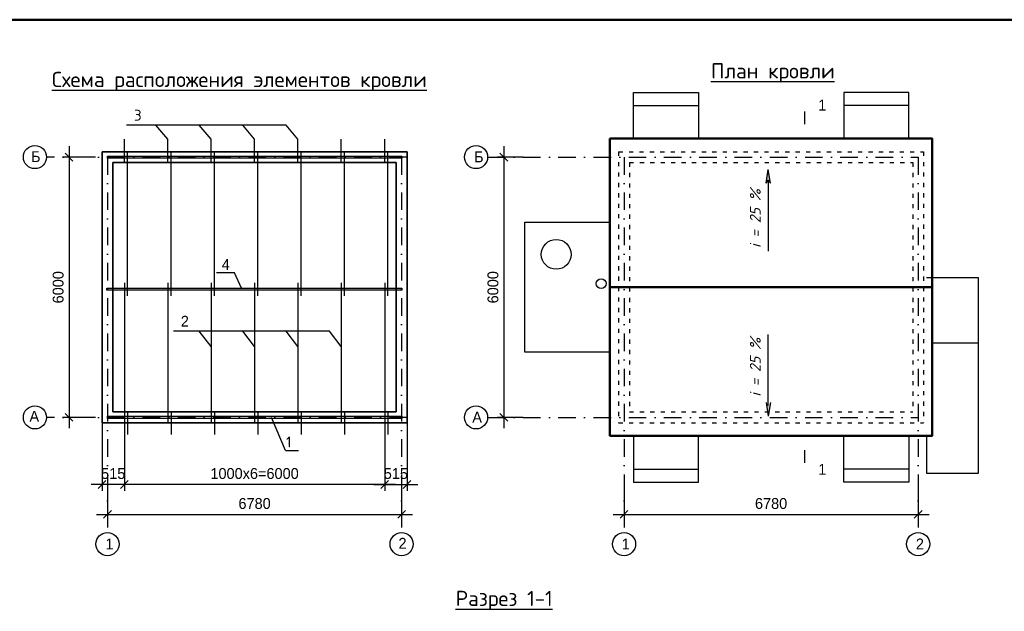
# Model space of a CAD drawing. Header units: millimetres. Extents: x 276090 to 4504742, y 101177 to 478412.
# Tile 7 of 43: x 303399 to 326095, y 146439 to 160077. Entities that reach past the tile are written whole.
import ezdxf

# ---------------------------------------------------------------- set-up
doc = ezdxf.new("R2010")
doc.units = ezdxf.units.MM
doc.header["$LTSCALE"] = 8
doc.linetypes.add('ACAD_ISO03W100', pattern=[30, 12, -18])
doc.linetypes.add('DASHDOT2', pattern=[12.7, 6.35, -3.175, 0, -3.175])
doc.styles.add('V@ler@Live', font='isocpeui.ttf', dxfattribs={"height": 250})
doc.dimstyles.new('ISO-25', dxfattribs={"dimtxt": 250, "dimasz": 250, "dimexe": 150, "dimexo": 300, "dimgap": 125, "dimtad": 1, "dimtxsty": 'Standard', "dimblk": 'OBLIQUE', "dimcen": 2.5, "dimdle": 250, "dimadec": 0, "dimazin": 0, "dimtfac": 1, "dimtmove": 0, "dimatfit": 3, "dimldrblk": 'OBLIQUE', "dimfxl": 1, "dimarcsym": 0})

# ---------------------------------------------------------------- blocks, each defined once
blk = doc.blocks.new('_Oblique')
at = {"color": 0, "linetype": 'ByBlock', "lineweight": -2}
blk.add_line((-0.5, -0.5), (0.5, 0.5), dxfattribs=at)
blk = doc.blocks.new('*D239')
at = {"color": 0, "linetype": 'ByBlock', "lineweight": -2, "ltscale": 8, "transparency": 16777216}
for p, q in [((304536, 157159), (304536, 150659)), ((305148, 156909), (304386, 156909)), ((305148, 150909), (304386, 150909))]:
    blk.add_line(p, q, dxfattribs=at)
at = {"layer": 'Defpoints', "color": 0, "linetype": 'ByBlock', "lineweight": -2, "ltscale": 8, "transparency": 16777216}
for p in [(305298, 156909), (304536, 150909), (305298, 150909)]:
    blk.add_point(p, dxfattribs=at)
at = {"color": 0, "linetype": 'ByBlock', "lineweight": -2, "ltscale": 8, "transparency": 16777216, "xscale": 180, "yscale": 180, "zscale": 180}
for p, rotation in [((304536, 156909), 90), ((304536, 150909), 270)]:
    blk.add_blockref('_Oblique', p, dxfattribs=dict(at, rotation=rotation))
at = {"color": 0, "linetype": 'ByBlock', "lineweight": -2, "ltscale": 8, "transparency": 16777216, "insert": (304286, 153909), "char_height": 250, "attachment_point": 5, "rotation": 90}
blk.add_mtext('6000', dxfattribs=at)
blk = doc.blocks.new('*D240')
at = {"color": 0, "linetype": 'ByBlock', "lineweight": -2, "ltscale": 8, "transparency": 16777216}
for p, q in [((311813, 150884), (311813, 149214)), ((312328, 150884), (312328, 149214)), ((311563, 149364), (312578, 149364))]:
    blk.add_line(p, q, dxfattribs=at)
at = {"layer": 'Defpoints', "color": 0, "linetype": 'ByBlock', "lineweight": -2, "ltscale": 8, "transparency": 16777216}
for p in [(311813, 151034), (312328, 151034), (312328, 149364)]:
    blk.add_point(p, dxfattribs=at)
at = {"color": 0, "linetype": 'ByBlock', "lineweight": -2, "ltscale": 8, "transparency": 16777216, "xscale": 180, "yscale": 180, "zscale": 180, "rotation": 180}
blk.add_blockref('_Oblique', (311813, 149364), dxfattribs=at)
at = {"color": 0, "linetype": 'ByBlock', "lineweight": -2, "ltscale": 8, "transparency": 16777216, "xscale": 180, "yscale": 180, "zscale": 180}
blk.add_blockref('_Oblique', (312328, 149364), dxfattribs=at)
at = {"color": 0, "linetype": 'ByBlock', "lineweight": -2, "ltscale": 8, "transparency": 16777216, "insert": (312070, 149614), "char_height": 250, "attachment_point": 5}
blk.add_mtext('515', dxfattribs=at)
blk = doc.blocks.new('*D241')
at = {"color": 0, "linetype": 'ByBlock', "lineweight": -2, "ltscale": 8, "transparency": 16777216}
for p, q in [((305298, 150884), (305298, 149214)), ((305813, 150884), (305813, 149214)), ((306063, 149364), (305048, 149364))]:
    blk.add_line(p, q, dxfattribs=at)
at = {"layer": 'Defpoints', "color": 0, "linetype": 'ByBlock', "lineweight": -2, "ltscale": 8, "transparency": 16777216}
for p in [(305298, 151034), (305813, 151034), (305298, 149364)]:
    blk.add_point(p, dxfattribs=at)
at = {"color": 0, "linetype": 'ByBlock', "lineweight": -2, "ltscale": 8, "transparency": 16777216, "xscale": 180, "yscale": 180, "zscale": 180, "rotation": 180}
blk.add_blockref('_Oblique', (305298, 149364), dxfattribs=at)
at = {"color": 0, "linetype": 'ByBlock', "lineweight": -2, "ltscale": 8, "transparency": 16777216, "xscale": 180, "yscale": 180, "zscale": 180}
blk.add_blockref('_Oblique', (305813, 149364), dxfattribs=at)
at = {"color": 0, "linetype": 'ByBlock', "lineweight": -2, "ltscale": 8, "transparency": 16777216, "insert": (305555, 149614), "char_height": 250, "attachment_point": 5}
blk.add_mtext('515', dxfattribs=at)
blk = doc.blocks.new('*D242')
at = {"color": 0, "linetype": 'ByBlock', "lineweight": -2, "ltscale": 8, "transparency": 16777216}
for p, q in [((311813, 150884), (311813, 149214)), ((305813, 150634), (305813, 149214)), ((312063, 149364), (305563, 149364))]:
    blk.add_line(p, q, dxfattribs=at)
at = {"layer": 'Defpoints', "color": 0, "linetype": 'ByBlock', "lineweight": -2, "ltscale": 8, "transparency": 16777216}
for p in [(311813, 151034), (305813, 150784), (305813, 149364)]:
    blk.add_point(p, dxfattribs=at)
at = {"color": 0, "linetype": 'ByBlock', "lineweight": -2, "ltscale": 8, "transparency": 16777216, "xscale": 180, "yscale": 180, "zscale": 180, "rotation": 180}
blk.add_blockref('_Oblique', (305813, 149364), dxfattribs=at)
at = {"color": 0, "linetype": 'ByBlock', "lineweight": -2, "ltscale": 8, "transparency": 16777216, "xscale": 180, "yscale": 180, "zscale": 180}
blk.add_blockref('_Oblique', (311813, 149364), dxfattribs=at)
at = {"color": 0, "linetype": 'ByBlock', "lineweight": -2, "ltscale": 8, "transparency": 16777216, "insert": (308813, 149614), "char_height": 250, "attachment_point": 5}
blk.add_mtext('1000х6=6000', dxfattribs=at)
blk = doc.blocks.new('*D243')
at = {"color": 0, "linetype": 'ByBlock', "lineweight": -2, "ltscale": 8, "transparency": 16777216}
for p, q in [((305423, 149214), (305423, 148523)), ((312203, 149214), (312203, 148523)), ((305173, 148673), (312453, 148673))]:
    blk.add_line(p, q, dxfattribs=at)
at = {"layer": 'Defpoints', "color": 0, "linetype": 'ByBlock', "lineweight": -2, "ltscale": 8, "transparency": 16777216}
for p in [(305423, 149364), (312203, 149364), (312203, 148673)]:
    blk.add_point(p, dxfattribs=at)
at = {"color": 0, "linetype": 'ByBlock', "lineweight": -2, "ltscale": 8, "transparency": 16777216, "xscale": 180, "yscale": 180, "zscale": 180, "rotation": 180}
blk.add_blockref('_Oblique', (305423, 148673), dxfattribs=at)
at = {"color": 0, "linetype": 'ByBlock', "lineweight": -2, "ltscale": 8, "transparency": 16777216, "xscale": 180, "yscale": 180, "zscale": 180}
blk.add_blockref('_Oblique', (312203, 148673), dxfattribs=at)
at = {"color": 0, "linetype": 'ByBlock', "lineweight": -2, "ltscale": 8, "transparency": 16777216, "insert": (308813, 148923), "char_height": 250, "attachment_point": 5}
blk.add_mtext('6780', dxfattribs=at)
blk = doc.blocks.new('*D244')
at = {"color": 0, "linetype": 'ByBlock', "lineweight": -2, "ltscale": 8, "transparency": 16777216}
for p, q in [((314559, 157159), (314559, 150659)), ((315005, 156909), (314409, 156909)), ((315005, 150909), (314409, 150909))]:
    blk.add_line(p, q, dxfattribs=at)
at = {"layer": 'Defpoints', "color": 0, "linetype": 'ByBlock', "lineweight": -2, "ltscale": 8, "transparency": 16777216}
for p in [(315155, 156909), (314559, 150909), (315155, 150909)]:
    blk.add_point(p, dxfattribs=at)
at = {"color": 0, "linetype": 'ByBlock', "lineweight": -2, "ltscale": 8, "transparency": 16777216, "xscale": 180, "yscale": 180, "zscale": 180}
for p, rotation in [((314559, 156909), 90), ((314559, 150909), 270)]:
    blk.add_blockref('_Oblique', p, dxfattribs=dict(at, rotation=rotation))
at = {"color": 0, "linetype": 'ByBlock', "lineweight": -2, "ltscale": 8, "transparency": 16777216, "insert": (314309, 153909), "char_height": 250, "attachment_point": 5, "rotation": 90}
blk.add_mtext('6000', dxfattribs=at)
blk = doc.blocks.new('*D245')
at = {"color": 0, "linetype": 'ByBlock', "lineweight": -2, "ltscale": 8, "transparency": 16777216}
for p, q in [((317329, 149196), (317329, 148523)), ((324109, 149196), (324109, 148523)), ((317079, 148673), (324359, 148673))]:
    blk.add_line(p, q, dxfattribs=at)
at = {"layer": 'Defpoints', "color": 0, "linetype": 'ByBlock', "lineweight": -2, "ltscale": 8, "transparency": 16777216}
for p in [(317329, 149346), (324109, 149346), (324109, 148673)]:
    blk.add_point(p, dxfattribs=at)
at = {"color": 0, "linetype": 'ByBlock', "lineweight": -2, "ltscale": 8, "transparency": 16777216, "xscale": 180, "yscale": 180, "zscale": 180, "rotation": 180}
blk.add_blockref('_Oblique', (317329, 148673), dxfattribs=at)
at = {"color": 0, "linetype": 'ByBlock', "lineweight": -2, "ltscale": 8, "transparency": 16777216, "xscale": 180, "yscale": 180, "zscale": 180}
blk.add_blockref('_Oblique', (324109, 148673), dxfattribs=at)
at = {"color": 0, "linetype": 'ByBlock', "lineweight": -2, "ltscale": 8, "transparency": 16777216, "insert": (320719, 148923), "char_height": 250, "attachment_point": 5}
blk.add_mtext('6780', dxfattribs=at)

msp = doc.modelspace()

# ---------------------------------------------------------------- hatches: boundary and pattern name
for points in [[(320655.141, 156625.288), (320605.141, 156305.288), (320655.141, 156375.288), (320705.141, 156305.288)], [(320655.141, 150936.259), (320605.141, 151256.259), (320655.141, 151186.259), (320705.141, 151256.259)]]:
    msp.add_hatch(color=256).paths.add_polyline_path(points)

# ---------------------------------------------------------------- linework, layer by layer
at = {"color": 252}
for p, q in [((317544.361, 158099.469), (319044.361, 158099.469)), ((323894.361, 158099.469), (322394.361, 158099.469)), ((324434.361, 152624.468), (325499.361, 152624.468)), ((317544.361, 149719.469), (319044.361, 149719.469)), ((323894.361, 149719.469), (322394.361, 149719.469))]:
    msp.add_line(p, q, dxfattribs=at)
for p, q in [((309539.387, 157647.786), (305859.579, 157647.786)), ((306812.504, 157319.186), (306539.387, 157647.786)), ((307812.504, 157319.186), (307539.387, 157647.786)), ((308812.504, 157319.186), (308539.387, 157647.786)), ((309812.504, 157319.186), (309539.387, 157647.786)), ((320605.141, 156305.288), (320655.141, 156625.288)), ((320705.141, 156305.288), (320655.141, 156625.288)), ((320605.141, 156305.288), (320655.141, 156375.288)), ((320655.141, 156375.288), (320655.141, 154739.382)), ((320655.141, 156375.288), (320705.141, 156305.288)), ((308346.663, 154240.199), (307937.208, 154240.199)), ((308513.498, 153889.099), (308346.663, 154240.199)), ((310539.387, 152898.459), (306945.235, 152898.459)), ((307812.504, 152547.36), (307539.387, 152898.459)), ((308812.504, 152547.36), (308539.387, 152898.459)), ((309812.504, 152547.36), (309539.387, 152898.459)), ((310812.504, 152547.36), (310539.387, 152898.459)), ((320655.141, 151186.259), (320655.141, 152822.165)), ((320605.141, 151256.259), (320655.141, 150936.259)), ((320705.141, 151256.259), (320655.141, 150936.259)), ((309525.691, 150150.056), (309204.549, 150909.099)), ((309525.691, 150150.056), (309826.416, 150150.056))]:
    msp.add_line(p, q)
at = {"lineweight": 30, "ltscale": 8}
for p, q in [((305812.504, 156784.599), (305812.504, 157319.186)), ((306812.504, 156784.599), (306812.504, 157319.186)), ((307812.504, 156784.599), (307812.504, 157319.186)), ((308812.504, 156784.599), (308812.504, 157319.186)), ((309812.504, 156784.599), (309812.504, 157319.186)), ((310812.504, 156784.599), (310812.504, 157319.186)), ((311812.504, 156784.599), (311812.504, 157319.186)), ((305887.504, 153714.099), (305887.504, 157034.599)), ((306887.504, 153714.099), (306887.504, 157034.599)), ((307887.504, 153714.099), (307887.504, 157034.599)), ((308887.504, 153714.099), (308887.504, 157034.599)), ((309887.504, 153714.099), (309887.504, 157034.599)), ((310887.504, 153714.099), (310887.504, 157034.599)), ((311887.504, 153714.099), (311887.504, 157034.599)), ((305812.504, 154014.099), (305812.504, 150784.099)), ((306812.504, 154014.099), (306812.504, 150784.099)), ((307812.504, 154014.099), (307812.504, 150784.099)), ((308812.504, 154014.099), (308812.504, 150784.099)), ((309812.504, 154014.099), (309812.504, 150784.099)), ((310812.504, 154014.099), (310812.504, 150784.099)), ((311812.504, 154014.099), (311812.504, 150784.099)), ((305887.504, 151034.099), (305887.504, 150518.686)), ((306887.504, 151034.099), (306887.504, 150518.686)), ((307887.504, 151034.099), (307887.504, 150518.686)), ((308887.504, 151034.099), (308887.504, 150518.686)), ((309887.504, 151034.099), (309887.504, 150518.686)), ((310887.504, 151034.099), (310887.504, 150518.686)), ((311887.504, 151034.099), (311887.504, 150518.686))]:
    msp.add_line(p, q, dxfattribs=at)
at = {"color": 1, "linetype": 'DASHDOT2', "lineweight": -2, "ltscale": 8}
for p, q in [((312327.504, 156909.469), (304016.022, 156909.469)), ((305422.504, 156909.469), (305422.504, 148254.102)), ((312202.504, 156909.469), (312202.504, 148254.102)), ((314185.074, 156909.469), (324109.361, 156909.469)), ((317329.361, 156909.469), (317329.361, 148254.102)), ((324109.361, 156909.469), (324109.361, 148254.102)), ((312327.504, 150909.469), (304016.022, 150909.469)), ((314185.074, 150909.469), (324109.361, 150909.469))]:
    msp.add_line(p, q, dxfattribs=at)
at = {"linetype": 'ACAD_ISO03W100'}
for p, q in [((317204.361, 157034.469), (317204.361, 150784.469)), ((317204.361, 157034.469), (324234.361, 157034.469)), ((324234.361, 157034.469), (324234.361, 150784.469)), ((317454.361, 156784.469), (317454.361, 151034.469)), ((317454.361, 156784.469), (323984.361, 156784.469)), ((323984.361, 156784.469), (323984.361, 151034.469)), ((317454.361, 151034.469), (323984.361, 151034.469)), ((317204.361, 150784.469), (324234.361, 150784.469))]:
    msp.add_line(p, q, dxfattribs=at)
at = {"linetype": 'ByBlock', "lineweight": 50, "ltscale": 8}
msp.add_line((317004.361, 153909.469), (324434.361, 153909.469), dxfattribs=at)
at = {"lineweight": 50}
msp.add_lwpolyline([(328110.446, 131376.856), (288610.446, 131376.856), (288610.446, 160076.856), (328110.446, 160076.856), (328110.446, 131376.856)], dxfattribs=at)
at = {"color": 252}
for points in [[(317544.361, 157334.469), (317544.361, 158399.469), (319044.361, 158399.469), (319044.361, 157334.469)], [(323894.361, 157334.469), (323894.361, 158399.469), (322394.361, 158399.469), (322394.361, 157334.469)], [(317004.361, 152409.645), (315039.677, 152409.645), (315039.677, 155409.645), (317004.361, 155409.645)], [(324299.361, 150484.469), (324299.361, 149624.468), (325499.361, 149624.468), (325499.361, 154124.468), (324299.361, 154124.468)], [(317544.361, 150484.469), (317544.361, 149419.469), (319044.361, 149419.469), (319044.361, 150484.469)], [(323894.361, 150484.469), (323894.361, 149419.469), (322394.361, 149419.469), (322394.361, 150484.469)]]:
    msp.add_lwpolyline(points, dxfattribs=at)
at = {"linetype": 'ByBlock', "lineweight": -2}
for points in [[(321492.135, 157661.736, 30, 30, 0), (321492.135, 157961.736, 30, 30, 0), (321492.135, 157861.736, 0, 40, 0), (321692.135, 157861.736, 0, 0, 0), (321992.135, 157861.736, 0, 0, 0)], [(321492.135, 150157.203, 30, 30, 0), (321492.135, 149857.203, 30, 30, 0), (321492.135, 149957.203, 0, 40, 0), (321692.135, 149957.203, 0, 0, 0), (321992.135, 149957.203, 0, 0, 0)]]:
    msp.add_lwpolyline(points, format="xyseb", dxfattribs=at)
at = {"linetype": 'ByBlock', "lineweight": 50, "ltscale": 8}
msp.add_lwpolyline([(317004.361, 157334.469), (324434.361, 157334.469), (324434.361, 150484.469), (317004.361, 150484.469)], close=True, dxfattribs=at)
at = {"linetype": 'ByBlock', "lineweight": 30, "ltscale": 8}
for points in [[(305422.504, 156934.099), (312206.624, 156934.099), (312206.624, 156884.099), (305422.504, 156884.099), (305422.504, 156934.099), (312206.624, 156934.099), (312206.624, 156884.099), (305422.504, 156884.099)], [(305404.19, 153889.099), (312206.624, 153889.099), (312206.624, 153839.099), (305404.19, 153839.099)], [(305404.19, 153889.099), (312206.624, 153889.099), (312206.624, 153839.099), (305404.19, 153839.099), (305404.19, 153889.099), (312206.624, 153889.099), (312206.624, 153839.099), (305404.19, 153839.099)], [(305422.504, 150934.099), (312206.624, 150934.099), (312206.624, 150884.099), (305422.504, 150884.099), (305422.504, 150934.099), (312206.624, 150934.099), (312206.624, 150884.099), (305422.504, 150884.099)]]:
    msp.add_lwpolyline(points, close=True, dxfattribs=at)
at = {"lineweight": -3}
for centre in [(303749.442, 156909.469), (313918.494, 156909.469), (303749.442, 150909.469), (313918.494, 150909.469), (305422.504, 147987.522), (312202.504, 147987.522), (317329.361, 147987.522), (324109.361, 147987.522)]:
    msp.add_circle(centre, 266.58, dxfattribs=at)
at = {"color": 252, "lineweight": -3}
for centre, radius in [((315766.22, 154667.568), 343.498), ((316802.661, 153992.121), 113.213)]:
    msp.add_circle(centre, radius, dxfattribs=at)
at = {"layer": 'Defpoints', "linetype": 'ByBlock', "lineweight": -2, "ltscale": 8}
msp.add_lwpolyline([(305297.504, 157034.599), (312327.504, 157034.599), (312327.504, 150784.099), (305297.504, 150784.099)], close=True, dxfattribs=at)
at = {"layer": 'Defpoints', "linetype": 'ByBlock', "lineweight": 25, "ltscale": 8}
msp.add_lwpolyline([(305297.504, 157034.599), (305297.504, 150784.099), (312327.504, 150784.099), (312327.504, 157034.599)], close=True, dxfattribs=at)
at = {"layer": 'Defpoints', "lineweight": 25, "ltscale": 8}
for points in [[(305547.504, 156784.599), (305547.504, 151034.099), (312077.504, 151034.099), (312077.504, 156784.599)], [(312077.504, 151034.099), (305547.504, 151034.099), (305547.504, 156784.599), (312077.504, 156784.599)]]:
    msp.add_lwpolyline(points, close=True, dxfattribs=at)

# ---------------------------------------------------------------- texts
at = {"lineweight": -3, "style": 'V@ler@Live'}
for s, insert, char_height, width, attachment_point in [('{\\fISOCPEUR|b1|i0|c204|p34;\\LСхема расположения элементов кровли}', (304141.55, 158874.321), 350, 8850.44779, 1), ('{\\fISOCPEUR|b0|i0|c238|p34;3}', (306209.874, 158000.174), 250, 140.97526, 3), ('{\\fISOCPEUR|b0|i0|c238|p34;1}', (309664.412, 150468.239), 250, 140.97526, 3), ('{\\fISOCPEUR|b1|i0|c204|p34;\\LРазрез \\fISOCPEUR|b1|i0|c238|p34;1-1}', (313447.334, 146911.962), 350, 3050.56742, 1)]:
    msp.add_mtext(s, dxfattribs=dict(at, insert=insert, char_height=char_height, width=width, attachment_point=attachment_point))
at = {"lineweight": -3}
for s, insert, char_height, width, attachment_point in [('{\\fISOCPEUR|b1|i0|c204|p34;\\LПлан кровли}', (319333.377, 159072.985), 350, 3549.75178, 1), ('1', (321805.365, 158232.007), 250, 140.97526, 1), ('Б', (303659.536, 157045.132), 250, 140.97526, 1), ('Б', (313872.898, 157039.359), 250, 140.97526, 1), ('4', (308242.378, 154559.383), 250, 140.97526, 3), ('2', (307298.077, 153250.847), 250, 140.97526, 3), ('A', (303623.868, 151059.331), 250, 140.97526, 1), ('А', (313831.553, 151039.359), 250, 140.97526, 1), ('1', (321805.365, 149586.932), 250, 140.97526, 7), ('1', (305376.908, 148117.412), 250, 140.97526, 1), ('2', (312130.834, 148132.02), 250, 140.97526, 1), ('1', (317276.118, 148117.412), 250, 140.97526, 1), ('2', (324056.118, 148117.412), 250, 140.97526, 1)]:
    msp.add_mtext(s, dxfattribs=dict(at, insert=insert, char_height=char_height, width=width, attachment_point=attachment_point))
at = {"char_height": 250, "width": 1514.25937, "rotation": 90, "style": 'V@ler@Live'}
for insert, attachment_point in [((320480.579, 156174.822), 9), ((320480.579, 151386.725), 7)]:
    msp.add_mtext('{\\fISOCPEUR|b0|i1|c238|p34;i} {\\fISOCPEUR|b0|i1|c238|p34;=} {\\fISOCPEUR|b0|i1|c238|p34;25} {\\fISOCPEUR|b0|i1|c238|p34;%}', dxfattribs=dict(at, insert=insert, attachment_point=attachment_point))

# ---------------------------------------------------------------- dimensions: what is measured, and where the dimension line sits
at = {"linetype": 'ByBlock', "lineweight": -2, "ltscale": 8}
for base, p1, p2, picture, middle in [((304535.964, 150909.469), (305297.504, 156909.469), (305297.504, 150909.469), '*D239', (304285.964, 153909.469)), ((314559.08, 150909.469), (315154.903, 156909.469), (315154.903, 150909.469), '*D244', (314309.08, 153909.469))]:
    dim = msp.add_linear_dim(base=base, p1=p1, p2=p2, angle=90, dimstyle='ISO-25', override={"dimasz": 180, "dimexo": 150, "dimdec": 0, "dimtdec": 0, "dimfxl": 1.25}, dxfattribs=at)
    dim.commit()
    dim.dimension.update_dxf_attribs({"geometry": picture, "text_midpoint": middle})
for base, p1, p2, picture, middle in [((305297.504, 149363.721), (305812.504, 151034.099), (305297.504, 151034.099), '*D241', (305555.004, 149363.721)), ((312327.504, 149363.721), (311812.504, 151034.099), (312327.504, 151034.099), '*D240', (312070.004, 149363.721))]:
    dim = msp.add_linear_dim(base=base, p1=p1, p2=p2, text='515', dimstyle='ISO-25', override={"dimasz": 180, "dimexo": 150, "dimdec": 0, "dimtdec": 0, "dimfxl": 1.25}, dxfattribs=at)
    dim.commit()
    dim.dimension.update_dxf_attribs({"geometry": picture, "text_midpoint": middle, "dimtype": 160})
dim = msp.add_linear_dim(base=(305812.504, 149363.721), p1=(311812.504, 151034.099), p2=(305812.504, 150784.099), text='1000х6=6000', dimstyle='ISO-25', override={"dimasz": 180, "dimexo": 150, "dimdec": 0, "dimtdec": 0, "dimfxl": 1.25}, dxfattribs=at)
dim.commit()
dim.dimension.update_dxf_attribs({"geometry": '*D242', "text_midpoint": (308812.504, 149613.721)})
for base, p1, p2, picture, middle in [((312202.504, 148673.28), (305422.504, 149363.721), (312202.504, 149363.721), '*D243', (308812.504, 148923.28)), ((324109.361, 148673.28), (317329.361, 149346.115), (324109.361, 149346.115), '*D245', (320719.361, 148923.28))]:
    dim = msp.add_linear_dim(base=base, p1=p1, p2=p2, dimstyle='ISO-25', override={"dimasz": 180, "dimexo": 150, "dimdec": 0, "dimtdec": 0, "dimfxl": 1.25}, dxfattribs=at)
    dim.commit()
    dim.dimension.update_dxf_attribs({"geometry": picture, "text_midpoint": middle})

doc.saveas('drawing.dxf')
